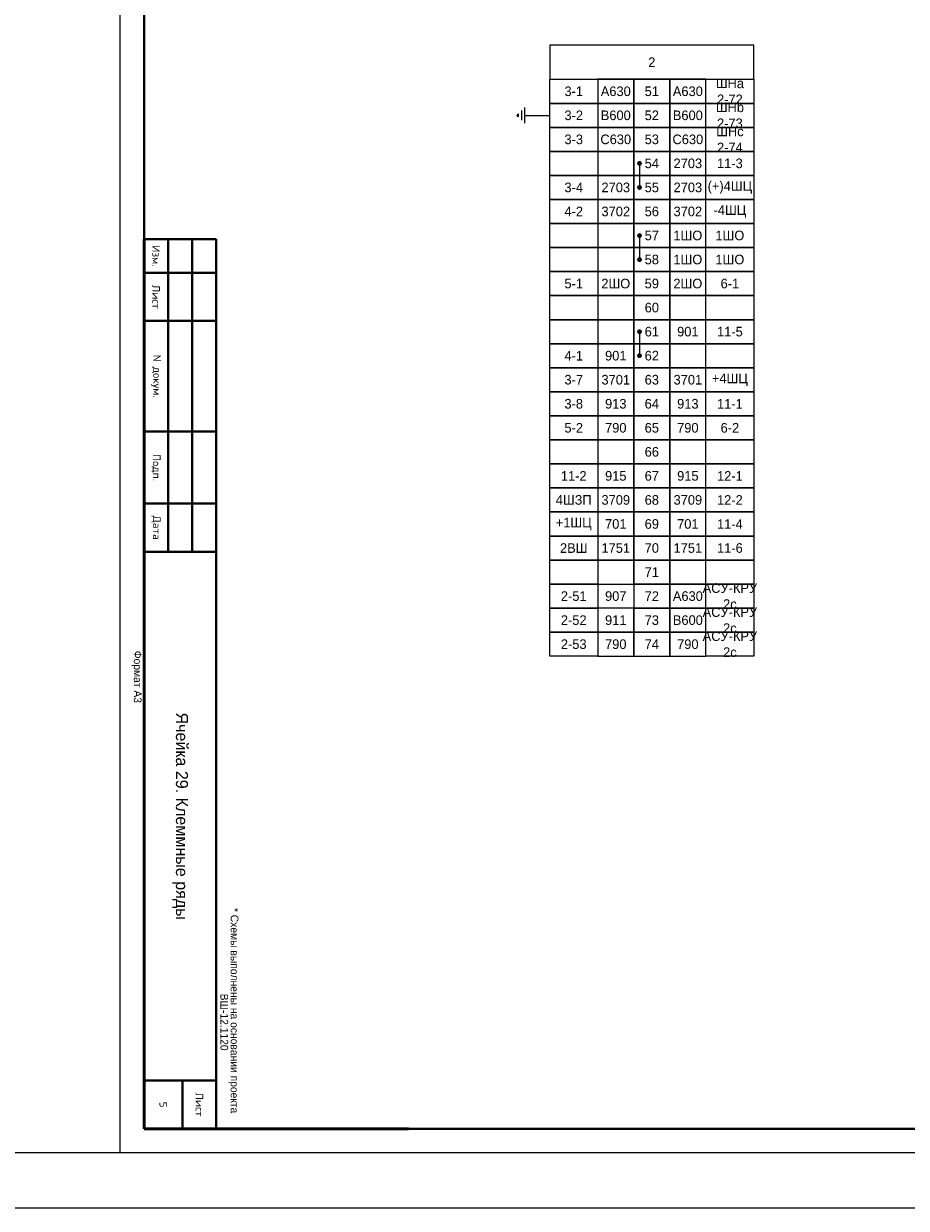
# Model space of a CAD drawing. Header units: millimetres. Extents: x 4897 to 12009, y -3017 to 2708.
# Tile 15 of 86: x 6934 to 7117, y -1896 to -1650. Entities that reach past the tile are written whole.
import ezdxf

# ---------------------------------------------------------------- set-up
doc = ezdxf.new("R2010")
doc.units = ezdxf.units.MM
doc.layers.add('основная 0.5', color=7, linetype='Continuous', lineweight=50)
doc.styles.add('SIMPLEX', font='txt', dxfattribs={"height": 5})

msp = doc.modelspace()

# ---------------------------------------------------------------- linework, layer by layer
for p, q in [((6953.52, -1464.75), (6953.52, -1884.76)), ((7037.75, -1667.46), (7037.75, -1670.71)), ((7036.45, -1668.76), (7036.13, -1669.09)), ((7036.45, -1669.41), (7036.13, -1669.09)), ((7036.45, -1668.76), (7036.45, -1669.41)), ((7037.1, -1668.11), (7037.1, -1670.06)), ((7037.76, -1669.09), (7042.99, -1669.09)), ((7061.68, -1679.08), (7061.68, -1684.08)), ((7061.68, -1694.08), (7061.68, -1699.08)), ((7061.68, -1714.08), (7061.68, -1719.08)), ((6953.52, -1884.76), (7250.57, -1884.76)), ((6953.52, -1884.76), (7250.57, -1884.76))]:
    msp.add_line(p, q)
at = {"lineweight": 40}
for p, q in [((6958.57, -1484.75), (6958.57, -1879.84)), ((6963.56, -1694.84), (6963.56, -1759.84)), ((6968.56, -1694.84), (6968.56, -1759.84)), ((6973.56, -1694.84), (6973.56, -1759.84)), ((6973.57, -1869.84), (6958.57, -1869.84)), ((6966.57, -1869.84), (6966.57, -1879.84)), ((7245.57, -1879.84), (6958.57, -1879.84))]:
    msp.add_line(p, q, dxfattribs=at)
at = {"color": 1}
msp.add_line((6925.41, -1884.76), (6953.52, -1884.76), dxfattribs=at)
at = {"color": 2}
msp.add_lwpolyline([(5136.09, -1451.82), (7300.92, -1451.82), (7300.92, -1896.4), (5136.09, -1896.4)], close=True, dxfattribs=at)
for points in [[(7042.99, -1661.59), (7085.49, -1661.59), (7085.49, -1654.47), (7042.99, -1654.47)], [(7052.99, -1666.59), (7042.99, -1666.59), (7042.99, -1661.59), (7052.99, -1661.59)], [(7052.99, -1666.59), (7060.49, -1666.59), (7060.49, -1661.59), (7052.99, -1661.59)], [(7060.49, -1666.59), (7067.99, -1666.59), (7067.99, -1661.59), (7060.49, -1661.59)], [(7067.99, -1666.59), (7075.49, -1666.59), (7075.49, -1661.59), (7067.99, -1661.59)], [(7085.49, -1666.59), (7075.49, -1666.59), (7075.49, -1661.59), (7085.49, -1661.59)], [(7052.99, -1671.59), (7042.99, -1671.59), (7042.99, -1666.59), (7052.99, -1666.59)], [(7052.99, -1671.59), (7060.49, -1671.59), (7060.49, -1666.59), (7052.99, -1666.59)], [(7060.49, -1671.59), (7067.99, -1671.59), (7067.99, -1666.59), (7060.49, -1666.59)], [(7067.99, -1671.59), (7075.49, -1671.59), (7075.49, -1666.59), (7067.99, -1666.59)], [(7085.49, -1671.59), (7075.49, -1671.59), (7075.49, -1666.59), (7085.49, -1666.59)], [(7052.99, -1676.59), (7042.99, -1676.59), (7042.99, -1671.59), (7052.99, -1671.59)], [(7052.99, -1676.59), (7060.49, -1676.59), (7060.49, -1671.59), (7052.99, -1671.59)], [(7060.49, -1676.59), (7067.99, -1676.59), (7067.99, -1671.59), (7060.49, -1671.59)], [(7067.99, -1676.59), (7075.49, -1676.59), (7075.49, -1671.59), (7067.99, -1671.59)], [(7085.49, -1676.59), (7075.49, -1676.59), (7075.49, -1671.59), (7085.49, -1671.59)], [(7052.99, -1681.58), (7042.99, -1681.58), (7042.99, -1676.59), (7052.99, -1676.59)], [(7052.99, -1681.58), (7060.49, -1681.58), (7060.49, -1676.59), (7052.99, -1676.59)], [(7060.49, -1681.58), (7067.99, -1681.58), (7067.99, -1676.59), (7060.49, -1676.59)], [(7067.99, -1681.58), (7075.49, -1681.58), (7075.49, -1676.59), (7067.99, -1676.59)], [(7085.49, -1681.58), (7075.49, -1681.58), (7075.49, -1676.59), (7085.49, -1676.59)], [(7052.99, -1686.58), (7042.99, -1686.58), (7042.99, -1681.58), (7052.99, -1681.58)], [(7052.99, -1686.58), (7060.49, -1686.58), (7060.49, -1681.58), (7052.99, -1681.58)], [(7060.49, -1686.58), (7067.99, -1686.58), (7067.99, -1681.58), (7060.49, -1681.58)], [(7067.99, -1686.58), (7075.49, -1686.58), (7075.49, -1681.58), (7067.99, -1681.58)], [(7085.49, -1686.58), (7075.49, -1686.58), (7075.49, -1681.58), (7085.49, -1681.58)], [(7052.99, -1691.58), (7042.99, -1691.58), (7042.99, -1686.58), (7052.99, -1686.58)], [(7052.99, -1691.58), (7042.99, -1691.58), (7042.99, -1686.58), (7052.99, -1686.58)], [(7052.99, -1691.58), (7060.49, -1691.58), (7060.49, -1686.58), (7052.99, -1686.58)], [(7052.99, -1691.58), (7060.49, -1691.58), (7060.49, -1686.58), (7052.99, -1686.58)], [(7060.49, -1691.58), (7067.99, -1691.58), (7067.99, -1686.58), (7060.49, -1686.58)], [(7067.99, -1691.58), (7075.49, -1691.58), (7075.49, -1686.58), (7067.99, -1686.58)], [(7067.99, -1691.58), (7075.49, -1691.58), (7075.49, -1686.58), (7067.99, -1686.58)], [(7085.49, -1691.58), (7075.49, -1691.58), (7075.49, -1686.58), (7085.49, -1686.58)], [(7085.49, -1691.58), (7075.49, -1691.58), (7075.49, -1686.58), (7085.49, -1686.58)], [(7052.99, -1696.58), (7042.99, -1696.58), (7042.99, -1691.58), (7052.99, -1691.58)], [(7052.99, -1696.58), (7060.49, -1696.58), (7060.49, -1691.58), (7052.99, -1691.58)], [(7060.49, -1696.58), (7067.99, -1696.58), (7067.99, -1691.58), (7060.49, -1691.58)], [(7067.99, -1696.58), (7075.49, -1696.58), (7075.49, -1691.58), (7067.99, -1691.58)], [(7085.49, -1696.58), (7075.49, -1696.58), (7075.49, -1691.58), (7085.49, -1691.58)], [(7052.99, -1701.58), (7042.99, -1701.58), (7042.99, -1696.58), (7052.99, -1696.58)], [(7052.99, -1701.58), (7060.49, -1701.58), (7060.49, -1696.58), (7052.99, -1696.58)], [(7060.49, -1701.58), (7067.99, -1701.58), (7067.99, -1696.58), (7060.49, -1696.58)], [(7067.99, -1701.58), (7075.49, -1701.58), (7075.49, -1696.58), (7067.99, -1696.58)], [(7085.49, -1701.58), (7075.49, -1701.58), (7075.49, -1696.58), (7085.49, -1696.58)], [(7052.99, -1706.58), (7042.99, -1706.58), (7042.99, -1701.58), (7052.99, -1701.58)], [(7052.99, -1706.58), (7060.49, -1706.58), (7060.49, -1701.58), (7052.99, -1701.58)], [(7060.49, -1706.58), (7067.99, -1706.58), (7067.99, -1701.58), (7060.49, -1701.58)], [(7067.99, -1706.58), (7075.49, -1706.58), (7075.49, -1701.58), (7067.99, -1701.58)], [(7085.49, -1706.58), (7075.49, -1706.58), (7075.49, -1701.58), (7085.49, -1701.58)], [(7052.99, -1711.58), (7042.99, -1711.58), (7042.99, -1706.58), (7052.99, -1706.58)], [(7052.99, -1711.58), (7042.99, -1711.58), (7042.99, -1706.58), (7052.99, -1706.58)], [(7052.99, -1711.58), (7060.49, -1711.58), (7060.49, -1706.58), (7052.99, -1706.58)], [(7052.99, -1711.58), (7060.49, -1711.58), (7060.49, -1706.58), (7052.99, -1706.58)], [(7060.49, -1711.58), (7067.99, -1711.58), (7067.99, -1706.58), (7060.49, -1706.58)], [(7067.99, -1711.58), (7075.49, -1711.58), (7075.49, -1706.58), (7067.99, -1706.58)], [(7067.99, -1711.58), (7075.49, -1711.58), (7075.49, -1706.58), (7067.99, -1706.58)], [(7085.49, -1711.58), (7075.49, -1711.58), (7075.49, -1706.58), (7085.49, -1706.58)], [(7085.49, -1711.58), (7075.49, -1711.58), (7075.49, -1706.58), (7085.49, -1706.58)], [(7052.99, -1716.58), (7042.99, -1716.58), (7042.99, -1711.58), (7052.99, -1711.58)], [(7052.99, -1716.58), (7042.99, -1716.58), (7042.99, -1711.58), (7052.99, -1711.58)], [(7052.99, -1716.58), (7060.49, -1716.58), (7060.49, -1711.58), (7052.99, -1711.58)], [(7052.99, -1716.58), (7060.49, -1716.58), (7060.49, -1711.58), (7052.99, -1711.58)], [(7060.49, -1716.58), (7067.99, -1716.58), (7067.99, -1711.58), (7060.49, -1711.58)], [(7067.99, -1716.58), (7075.49, -1716.58), (7075.49, -1711.58), (7067.99, -1711.58)], [(7067.99, -1716.58), (7075.49, -1716.58), (7075.49, -1711.58), (7067.99, -1711.58)], [(7085.49, -1716.58), (7075.49, -1716.58), (7075.49, -1711.58), (7085.49, -1711.58)], [(7085.49, -1716.58), (7075.49, -1716.58), (7075.49, -1711.58), (7085.49, -1711.58)], [(7052.99, -1721.58), (7042.99, -1721.58), (7042.99, -1716.58), (7052.99, -1716.58)], [(7052.99, -1721.58), (7060.49, -1721.58), (7060.49, -1716.58), (7052.99, -1716.58)], [(7060.49, -1721.58), (7067.99, -1721.58), (7067.99, -1716.58), (7060.49, -1716.58)], [(7067.99, -1721.58), (7075.49, -1721.58), (7075.49, -1716.58), (7067.99, -1716.58)], [(7085.49, -1721.58), (7075.49, -1721.58), (7075.49, -1716.58), (7085.49, -1716.58)], [(7052.99, -1726.58), (7042.99, -1726.58), (7042.99, -1721.58), (7052.99, -1721.58)], [(7052.99, -1726.58), (7060.49, -1726.58), (7060.49, -1721.58), (7052.99, -1721.58)], [(7060.49, -1726.58), (7067.99, -1726.58), (7067.99, -1721.58), (7060.49, -1721.58)], [(7067.99, -1726.58), (7075.49, -1726.58), (7075.49, -1721.58), (7067.99, -1721.58)], [(7085.49, -1726.58), (7075.49, -1726.58), (7075.49, -1721.58), (7085.49, -1721.58)], [(7052.99, -1731.58), (7042.99, -1731.58), (7042.99, -1726.58), (7052.99, -1726.58)], [(7052.99, -1731.58), (7042.99, -1731.58), (7042.99, -1726.58), (7052.99, -1726.58)], [(7052.99, -1731.58), (7060.49, -1731.58), (7060.49, -1726.58), (7052.99, -1726.58)], [(7052.99, -1731.58), (7060.49, -1731.58), (7060.49, -1726.58), (7052.99, -1726.58)], [(7060.49, -1731.58), (7067.99, -1731.58), (7067.99, -1726.58), (7060.49, -1726.58)], [(7067.99, -1731.58), (7075.49, -1731.58), (7075.49, -1726.58), (7067.99, -1726.58)], [(7067.99, -1731.58), (7075.49, -1731.58), (7075.49, -1726.58), (7067.99, -1726.58)], [(7085.49, -1731.58), (7075.49, -1731.58), (7075.49, -1726.58), (7085.49, -1726.58)], [(7085.49, -1731.58), (7075.49, -1731.58), (7075.49, -1726.58), (7085.49, -1726.58)], [(7052.99, -1736.58), (7042.99, -1736.58), (7042.99, -1731.58), (7052.99, -1731.58)], [(7052.99, -1736.58), (7042.99, -1736.58), (7042.99, -1731.58), (7052.99, -1731.58)], [(7052.99, -1736.58), (7060.49, -1736.58), (7060.49, -1731.58), (7052.99, -1731.58)], [(7052.99, -1736.58), (7060.49, -1736.58), (7060.49, -1731.58), (7052.99, -1731.58)], [(7060.49, -1736.58), (7067.99, -1736.58), (7067.99, -1731.58), (7060.49, -1731.58)], [(7067.99, -1736.58), (7075.49, -1736.58), (7075.49, -1731.58), (7067.99, -1731.58)], [(7067.99, -1736.58), (7075.49, -1736.58), (7075.49, -1731.58), (7067.99, -1731.58)], [(7085.49, -1736.58), (7075.49, -1736.58), (7075.49, -1731.58), (7085.49, -1731.58)], [(7085.49, -1736.58), (7075.49, -1736.58), (7075.49, -1731.58), (7085.49, -1731.58)], [(7052.99, -1741.58), (7042.99, -1741.58), (7042.99, -1736.58), (7052.99, -1736.58)], [(7052.99, -1741.58), (7042.99, -1741.58), (7042.99, -1736.58), (7052.99, -1736.58)], [(7052.99, -1741.58), (7060.49, -1741.58), (7060.49, -1736.58), (7052.99, -1736.58)], [(7052.99, -1741.58), (7060.49, -1741.58), (7060.49, -1736.58), (7052.99, -1736.58)], [(7060.49, -1741.58), (7067.99, -1741.58), (7067.99, -1736.58), (7060.49, -1736.58)], [(7067.99, -1741.58), (7075.49, -1741.58), (7075.49, -1736.58), (7067.99, -1736.58)], [(7067.99, -1741.58), (7075.49, -1741.58), (7075.49, -1736.58), (7067.99, -1736.58)], [(7085.49, -1741.58), (7075.49, -1741.58), (7075.49, -1736.58), (7085.49, -1736.58)], [(7085.49, -1741.58), (7075.49, -1741.58), (7075.49, -1736.58), (7085.49, -1736.58)], [(7052.99, -1746.58), (7042.99, -1746.58), (7042.99, -1741.58), (7052.99, -1741.58)], [(7052.99, -1746.58), (7042.99, -1746.58), (7042.99, -1741.58), (7052.99, -1741.58)], [(7052.99, -1746.58), (7060.49, -1746.58), (7060.49, -1741.58), (7052.99, -1741.58)], [(7052.99, -1746.58), (7060.49, -1746.58), (7060.49, -1741.58), (7052.99, -1741.58)], [(7060.49, -1746.58), (7067.99, -1746.58), (7067.99, -1741.58), (7060.49, -1741.58)], [(7067.99, -1746.58), (7075.49, -1746.58), (7075.49, -1741.58), (7067.99, -1741.58)], [(7067.99, -1746.58), (7075.49, -1746.58), (7075.49, -1741.58), (7067.99, -1741.58)], [(7085.49, -1746.58), (7075.49, -1746.58), (7075.49, -1741.58), (7085.49, -1741.58)], [(7085.49, -1746.58), (7075.49, -1746.58), (7075.49, -1741.58), (7085.49, -1741.58)], [(7052.99, -1751.58), (7042.99, -1751.58), (7042.99, -1746.58), (7052.99, -1746.58)], [(7052.99, -1751.58), (7042.99, -1751.58), (7042.99, -1746.58), (7052.99, -1746.58)], [(7052.99, -1751.58), (7060.49, -1751.58), (7060.49, -1746.58), (7052.99, -1746.58)], [(7052.99, -1751.58), (7060.49, -1751.58), (7060.49, -1746.58), (7052.99, -1746.58)], [(7060.49, -1751.58), (7067.99, -1751.58), (7067.99, -1746.58), (7060.49, -1746.58)], [(7067.99, -1751.58), (7075.49, -1751.58), (7075.49, -1746.58), (7067.99, -1746.58)], [(7067.99, -1751.58), (7075.49, -1751.58), (7075.49, -1746.58), (7067.99, -1746.58)], [(7085.49, -1751.58), (7075.49, -1751.58), (7075.49, -1746.58), (7085.49, -1746.58)], [(7085.49, -1751.58), (7075.49, -1751.58), (7075.49, -1746.58), (7085.49, -1746.58)], [(7052.99, -1756.58), (7042.99, -1756.58), (7042.99, -1751.58), (7052.99, -1751.58)], [(7052.99, -1756.58), (7042.99, -1756.58), (7042.99, -1751.58), (7052.99, -1751.58)], [(7052.99, -1756.58), (7060.49, -1756.58), (7060.49, -1751.58), (7052.99, -1751.58)], [(7052.99, -1756.58), (7060.49, -1756.58), (7060.49, -1751.58), (7052.99, -1751.58)], [(7060.49, -1756.58), (7067.99, -1756.58), (7067.99, -1751.58), (7060.49, -1751.58)], [(7067.99, -1756.58), (7075.49, -1756.58), (7075.49, -1751.58), (7067.99, -1751.58)], [(7067.99, -1756.58), (7075.49, -1756.58), (7075.49, -1751.58), (7067.99, -1751.58)], [(7085.49, -1756.58), (7075.49, -1756.58), (7075.49, -1751.58), (7085.49, -1751.58)], [(7085.49, -1756.58), (7075.49, -1756.58), (7075.49, -1751.58), (7085.49, -1751.58)], [(7052.99, -1761.58), (7042.99, -1761.58), (7042.99, -1756.58), (7052.99, -1756.58)], [(7052.99, -1761.58), (7042.99, -1761.58), (7042.99, -1756.58), (7052.99, -1756.58)], [(7052.99, -1761.58), (7060.49, -1761.58), (7060.49, -1756.58), (7052.99, -1756.58)], [(7052.99, -1761.58), (7060.49, -1761.58), (7060.49, -1756.58), (7052.99, -1756.58)], [(7060.49, -1761.58), (7067.99, -1761.58), (7067.99, -1756.58), (7060.49, -1756.58)], [(7067.99, -1761.58), (7075.49, -1761.58), (7075.49, -1756.58), (7067.99, -1756.58)], [(7067.99, -1761.58), (7075.49, -1761.58), (7075.49, -1756.58), (7067.99, -1756.58)], [(7085.49, -1761.58), (7075.49, -1761.58), (7075.49, -1756.58), (7085.49, -1756.58)], [(7085.49, -1761.58), (7075.49, -1761.58), (7075.49, -1756.58), (7085.49, -1756.58)], [(7052.99, -1766.58), (7042.99, -1766.58), (7042.99, -1761.58), (7052.99, -1761.58)], [(7052.99, -1766.58), (7042.99, -1766.58), (7042.99, -1761.58), (7052.99, -1761.58)], [(7052.99, -1766.58), (7060.49, -1766.58), (7060.49, -1761.58), (7052.99, -1761.58)], [(7052.99, -1766.58), (7060.49, -1766.58), (7060.49, -1761.58), (7052.99, -1761.58)], [(7060.49, -1766.58), (7067.99, -1766.58), (7067.99, -1761.58), (7060.49, -1761.58)], [(7067.99, -1766.58), (7075.49, -1766.58), (7075.49, -1761.58), (7067.99, -1761.58)], [(7067.99, -1766.58), (7075.49, -1766.58), (7075.49, -1761.58), (7067.99, -1761.58)], [(7085.49, -1766.58), (7075.49, -1766.58), (7075.49, -1761.58), (7085.49, -1761.58)], [(7085.49, -1766.58), (7075.49, -1766.58), (7075.49, -1761.58), (7085.49, -1761.58)], [(7052.99, -1771.58), (7042.99, -1771.58), (7042.99, -1766.58), (7052.99, -1766.58)], [(7052.99, -1771.58), (7042.99, -1771.58), (7042.99, -1766.58), (7052.99, -1766.58)], [(7060.49, -1771.58), (7067.99, -1771.58), (7067.99, -1766.58), (7060.49, -1766.58)], [(7067.99, -1771.58), (7075.49, -1771.58), (7075.49, -1766.58), (7067.99, -1766.58)], [(7067.99, -1771.58), (7075.49, -1771.58), (7075.49, -1766.58), (7067.99, -1766.58)], [(7085.49, -1771.58), (7075.49, -1771.58), (7075.49, -1766.58), (7085.49, -1766.58)], [(7085.49, -1771.58), (7075.49, -1771.58), (7075.49, -1766.58), (7085.49, -1766.58)], [(7052.99, -1776.58), (7042.99, -1776.58), (7042.99, -1771.58), (7052.99, -1771.58)], [(7052.99, -1776.58), (7042.99, -1776.58), (7042.99, -1771.58), (7052.99, -1771.58)], [(7052.99, -1776.58), (7060.49, -1776.58), (7060.49, -1771.58), (7052.99, -1771.58)], [(7052.99, -1776.58), (7060.49, -1776.58), (7060.49, -1771.58), (7052.99, -1771.58)], [(7060.49, -1776.58), (7067.99, -1776.58), (7067.99, -1771.58), (7060.49, -1771.58)], [(7067.99, -1776.58), (7075.49, -1776.58), (7075.49, -1771.58), (7067.99, -1771.58)], [(7067.99, -1776.58), (7075.49, -1776.58), (7075.49, -1771.58), (7067.99, -1771.58)], [(7085.49, -1776.58), (7075.49, -1776.58), (7075.49, -1771.58), (7085.49, -1771.58)], [(7085.49, -1776.58), (7075.49, -1776.58), (7075.49, -1771.58), (7085.49, -1771.58)], [(7052.99, -1781.58), (7042.99, -1781.58), (7042.99, -1776.58), (7052.99, -1776.58)], [(7052.99, -1781.58), (7042.99, -1781.58), (7042.99, -1776.58), (7052.99, -1776.58)], [(7052.99, -1781.58), (7060.49, -1781.58), (7060.49, -1776.58), (7052.99, -1776.58)], [(7052.99, -1781.58), (7060.49, -1781.58), (7060.49, -1776.58), (7052.99, -1776.58)], [(7060.49, -1781.58), (7067.99, -1781.58), (7067.99, -1776.58), (7060.49, -1776.58)], [(7067.99, -1781.58), (7075.49, -1781.58), (7075.49, -1776.58), (7067.99, -1776.58)], [(7067.99, -1781.58), (7075.49, -1781.58), (7075.49, -1776.58), (7067.99, -1776.58)], [(7085.49, -1781.58), (7075.49, -1781.58), (7075.49, -1776.58), (7085.49, -1776.58)], [(7085.49, -1781.58), (7075.49, -1781.58), (7075.49, -1776.58), (7085.49, -1776.58)]]:
    msp.add_lwpolyline(points, close=True)
at = {"const_width": 0.45}
for points in [[(7061.68, -1678.81, 1), (7061.68, -1679.36, 1)], [(7061.68, -1683.81, 1), (7061.68, -1684.36, 1)], [(7061.68, -1693.81, 1), (7061.68, -1694.36, 1)], [(7061.68, -1698.81, 1), (7061.68, -1699.36, 1)], [(7061.68, -1713.81, 1), (7061.68, -1714.36, 1)], [(7061.68, -1718.81, 1), (7061.68, -1719.36, 1)]]:
    msp.add_lwpolyline(points, format="xyb", close=True, dxfattribs=at)
at = {"layer": 'основная 0.5', "color": 0}
for p, q in [((6958.57, -1694.84), (6958.57, -1879.84)), ((6958.57, -1879.84), (7013.57, -1879.84))]:
    msp.add_line(p, q, dxfattribs=at)
at = {"layer": 'основная 0.5', "lineweight": 40}
for p, q in [((6973.56, -1694.84), (6958.57, -1694.84)), ((6958.57, -1701.84), (6973.56, -1701.84)), ((6958.57, -1711.84), (6973.56, -1711.84)), ((6958.57, -1734.84), (6973.56, -1734.84)), ((6958.57, -1749.84), (6973.56, -1749.84)), ((6958.57, -1759.84), (6973.57, -1759.84)), ((6973.57, -1759.84), (6973.57, -1879.84))]:
    msp.add_line(p, q, dxfattribs=at)

# ---------------------------------------------------------------- texts
at = {"char_height": 2, "attachment_point": 5, "style": 'SIMPLEX'}
for s, insert, width in [('2', (7064.24, -1658.03), 42.4981), ('51', (7064.24, -1664.09), 7.4997), ('52', (7064.24, -1669.09), 7.4997), ('53', (7064.24, -1674.09), 7.4997), ('54', (7064.24, -1679.08), 7.4997), ('55', (7064.24, -1684.08), 7.4997), ('56', (7064.24, -1689.08), 7.4997), ('57', (7064.24, -1694.08), 7.4997), ('58', (7064.24, -1699.08), 7.4997), ('59', (7064.24, -1704.08), 7.4997), ('60', (7064.24, -1709.08), 7.4997), ('61', (7064.24, -1714.08), 7.4997), ('62', (7064.24, -1719.08), 7.4997), ('63', (7064.24, -1724.08), 7.4997), ('64', (7064.24, -1729.08), 7.4997), ('65', (7064.24, -1734.08), 7.4997), ('66', (7064.24, -1739.08), 7.4997), ('67', (7064.24, -1744.08), 7.4997), ('68', (7064.24, -1749.08), 7.4997), ('69', (7064.24, -1754.08), 7.4997), ('70', (7064.24, -1759.08), 7.4997), ('71', (7064.24, -1764.08), 7.4997), ('72', (7064.24, -1769.08), 7.4997), ('73', (7064.24, -1774.08), 7.4997), ('74', (7064.24, -1779.08), 7.4997)]:
    msp.add_mtext(s, dxfattribs=dict(at, insert=insert, width=width))
at = {"char_height": 2, "attachment_point": 5, "rotation": 0, "style": 'SIMPLEX'}
for s, insert, width in [('3-1', (7047.99, -1664.09), 9.9996), ('A630', (7056.74, -1664.09), 7.4997), ('A630', (7071.74, -1664.09), 7.4996), ('ШНa\\P2-72', (7080.49, -1664.09), 9.9996), ('3-2', (7047.99, -1669.09), 9.9996), ('B600', (7056.74, -1669.09), 7.4996), ('B600', (7071.74, -1669.09), 7.4996), ('ШНb\\P2-73', (7080.49, -1669.09), 9.9996), ('3-3', (7047.99, -1674.09), 9.9996), ('C630', (7056.74, -1674.09), 7.4996), ('C630', (7071.74, -1674.09), 7.4996), ('ШНc\\P2-74', (7080.49, -1674.09), 9.9996), ('2703', (7071.74, -1679.08), 7.4996), ('11-3', (7080.49, -1679.08), 9.9996), ('(+)4ШЦ', (7080.49, -1684.08), 9.9996), ('3-4', (7047.99, -1684.08), 9.9996), ('2703', (7056.74, -1684.08), 7.4996), ('2703', (7071.74, -1684.08), 7.4996), ('4-2', (7047.99, -1689.08), 9.9996), ('3702', (7056.74, -1689.08), 7.4996), ('3702', (7071.74, -1689.08), 7.4996), ('-4ШЦ', (7080.49, -1689.08), 9.9996), ('1ШО', (7071.74, -1694.08), 7.4996), ('1ШО', (7080.49, -1694.08), 9.9996), ('1ШО', (7071.74, -1699.08), 7.4997), ('1ШО', (7080.49, -1699.08), 9.9996), ('5-1', (7047.99, -1704.08), 9.9996), ('2ШО', (7056.74, -1704.08), 7.4996), ('2ШО', (7071.74, -1704.08), 7.4996), ('6-1', (7080.49, -1704.08), 9.9996), ('901', (7071.74, -1714.08), 7.4996), ('11-5', (7080.49, -1714.08), 9.9996), ('4-1', (7047.99, -1719.08), 9.9996), ('901', (7056.74, -1719.08), 7.4996), ('3-7', (7047.99, -1724.08), 9.9996), ('3701', (7056.74, -1724.08), 7.4996), ('3701', (7071.74, -1724.08), 7.4996), ('+4ШЦ', (7080.49, -1724.08), 9.9996), ('3-8', (7047.99, -1729.08), 9.9996), ('913', (7056.74, -1729.08), 7.4996), ('913', (7071.74, -1729.08), 7.4996), ('11-1', (7080.49, -1729.08), 9.9996), ('5-2', (7047.99, -1734.08), 9.9996), ('790', (7056.74, -1734.08), 7.4996), ('790', (7071.74, -1734.08), 7.4996), ('6-2', (7080.49, -1734.08), 9.9996), ('11-2', (7047.99, -1744.08), 9.9996), ('915', (7056.74, -1744.08), 7.4996), ('915', (7071.74, -1744.08), 7.4996), ('12-1', (7080.49, -1744.08), 9.9996), ('4ШЗП', (7047.99, -1749.08), 9.9996), ('3709', (7056.74, -1749.08), 7.4996), ('3709', (7071.74, -1749.08), 7.4996), ('12-2', (7080.49, -1749.08), 9.9996), ('+1ШЦ', (7047.99, -1754.08), 9.9996), ('701', (7056.74, -1754.08), 7.4996), ('701', (7071.74, -1754.08), 7.4996), ('11-4', (7080.49, -1754.08), 9.9996), ('2ВШ', (7047.99, -1759.08), 9.9996), ('1751', (7056.74, -1759.08), 7.4996), ('1751', (7071.74, -1759.08), 7.4996), ('11-6', (7080.49, -1759.08), 9.9996), ('АСУ-КРУ 2с', (7080.49, -1769.08), 9.9996), ('2-51', (7047.99, -1769.08), 9.9996), ('907', (7056.74, -1769.08), 7.4996), ('A630', (7071.74, -1769.08), 7.4996), ('АСУ-КРУ 2с', (7080.49, -1774.08), 9.9996), ('2-52', (7047.99, -1774.08), 9.9996), ('911', (7056.74, -1774.08), 7.4996), ('B600', (7071.74, -1774.08), 7.4996), ('АСУ-КРУ 2с', (7080.49, -1779.08), 9.9996), ('2-53', (7047.99, -1779.08), 9.9996), ('790', (7056.74, -1779.08), 7.4996), ('790', (7071.74, -1779.08), 7.4996)]:
    msp.add_mtext(s, dxfattribs=dict(at, insert=insert, width=width))
at = {"lineweight": 35, "attachment_point": 5, "rotation": 270, "line_spacing_factor": 0.8, "style": 'SIMPLEX'}
for s, insert, char_height, width in [('{\\Fromans|c204;Изм.}', (6961.06, -1698.34), 1.6, 7), ('{\\Fromans|c204;Лист}', (6961.06, -1706.84), 1.6, 10), ('{\\Fromans|c0;N \\Fromans|c204;докум.}', (6961.06, -1723.34), 1.6, 23), ('{\\Fromans|c204;Подп.}', (6961.06, -1742.34), 1.6, 15), ('{\\Fromans|c204;Дата}', (6961.06, -1754.84), 1.6, 10), ('Ячейка 29. Клеммные ряды', (6966.07, -1814.84), 2.5, 110), ('\\pi-4.8,l6.4,t6.4;*^IСхемы выполнены на основании проекта ВШ-12.1120', (6976.32, -1854.48), 1.6, 50.2928), ('{\\Fromans|c204;Лист}', (6970.07, -1874.84), 1.6, 10), ('{\\Fromans|c204;5}', (6962.57, -1874.84), 1.6, 10)]:
    msp.add_mtext(s, dxfattribs=dict(at, insert=insert, char_height=char_height, width=width))
at = {"lineweight": 30, "insert": (6958.04, -1780.44), "char_height": 1.6, "attachment_point": 1, "rotation": 270, "style": 'SIMPLEX'}
msp.add_mtext_dynamic_manual_height_columns('Формат А3', width=45.8537, gutter_width=12.5, heights=[0], dxfattribs=at)

doc.saveas('drawing.dxf')
